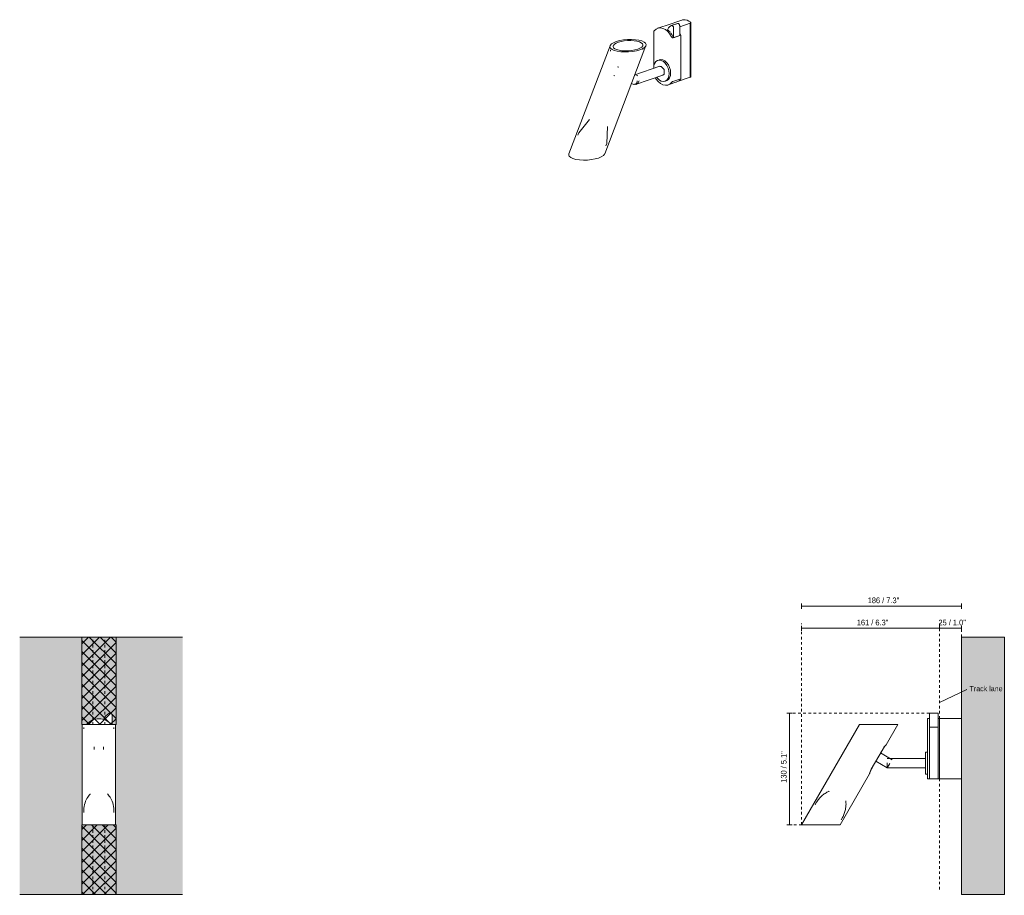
# Model space of a CAD drawing. Header units: millimetres. Extents: x -6669 to -5521, y 149 to 6739.
# Tile 1 of 2: x -6669 to -5521, y 149 to 1170. Entities that reach past the tile are written whole.
import ezdxf

# ---------------------------------------------------------------- set-up
doc = ezdxf.new("R2010")
doc.units = ezdxf.units.MM
doc.linetypes.add('Dash', pattern=[6, 3, -3])
for name, color, linetype, lineweight in [('Cotas', 7, 'Continuous', 9), ('Cotas-3', 7, 'Continuous', 9), ('Elementos de detalle', 7, 'Continuous', 9), ('Lighthing Fixture Detail Wide Black', 7, 'Continuous', 20), ('Lighthing Fixture Dim Black SOL', 7, 'Continuous', 9), ('Luminarias', 7, 'Continuous', 20), ('Muros', 7, 'Continuous', 9), ('Notas de texto', 7, 'Continuous', 9)]:
    doc.layers.add(name, color=color, linetype=linetype, lineweight=lineweight)
doc.layers.add('Lighthing Fixture Dim Grey Dash', color=7, linetype='Dash', lineweight=9, true_color=0xd2d2d2)
doc.layers.add('Lighthing Fixture Dim Grey SOL', color=7, linetype='Continuous', lineweight=9, true_color=0x5b5b5b)
doc.styles.add('Arial Narrow', font='ARIALN.TTF', dxfattribs={"height": 6.6})
doc.styles.add('Arial Narrow_1', font='ARIALN.TTF', dxfattribs={"height": 6})
doc.dimstyles.new('FARO_-_2_2mm_Arial_Narrow_mm_Inch_Left', dxfattribs={"dimscale": 304.8, "dimtxt": 6.754644, "dimasz": 0, "dimexe": 0.009843, "dimexo": 0.0625, "dimgap": 0.004921, "dimtad": 1, "dimdec": 0, "dimzin": 0, "dimdsep": 46, "dimtxsty": 'Arial Narrow', "dimblk1": 'NONE', "dimblk2": 'NONE', "dimsah": 1, "dimcen": 0.09, "dimadec": 0, "dimazin": 0, "dimtfac": 1, "dimtdec": 4, "dimtix": 1, "dimtmove": 0, "dimatfit": 3, "dimfxl": 0.009843, "dimfxlon": 1, "dimtvp": 1, "dimtolj": 1, "dimtzin": 0, "dimarcsym": 2})

# ---------------------------------------------------------------- blocks, each defined once
blk = doc.blocks.new('leo_track_projector - 43720 STAN White track projector-519824-Alzado_PDF')
at = {"layer": 'Luminarias'}
for p, q in [((-6561, 348.3), (-6561, 359.1)), ((-6596, 348.3), (-6596, 348)), ((-6596, 348), (-6596, 231.3)), ((-6594, 344.7), (-6594, 343.3)), ((-6591.7, 348.3), (-6591.7, 348.3)), ((-6591.7, 348.3), (-6591.7, 348.3)), ((-6567.9, 348.3), (-6567.9, 348.3)), ((-6567.9, 348.3), (-6567.9, 348.3)), ((-6562, 348.3), (-6562, 348.3)), ((-6562, 348.3), (-6562, 348.3)), ((-6560.5, 348.3), (-6560.5, 348.3)), ((-6558.9, 343.3), (-6558.9, 344.7)), ((-6557, 348), (-6557, 348.3)), ((-6557, 231.3), (-6557, 348)), ((-6582, 322), (-6582, 319.1)), ((-6571, 319.1), (-6571, 322)), ((-6594, 248.4), (-6594, 245.8)), ((-6558.9, 245.8), (-6558.9, 248.4))]:
    blk.add_line(p, q, dxfattribs=at)
at = {"layer": 'Luminarias', "flags": 128}
for points in [[(-6576.5, 348.3), (-6580.8, 348.3), (-6585, 348.3), (-6588.7, 348.3), (-6591.7, 348.3), (-6594.1, 348.3), (-6595.5, 348.3), (-6596, 348.3)], [(-6557, 348.3), (-6557.5, 348.3), (-6558.9, 348.3), (-6561.3, 348.3), (-6564.3, 348.3), (-6568, 348.3), (-6572.2, 348.3), (-6576.5, 348.3)], [(-6594, 248.4), (-6594, 250.6), (-6593.7, 252.8), (-6593.3, 254.9), (-6592.7, 256.9), (-6592, 258.8), (-6591.2, 260.5), (-6590.4, 262.1), (-6589.5, 263.5), (-6588.6, 264.8), (-6587.7, 265.9), (-6586.8, 266.9), (-6586.5, 267.2)], [(-6558.9, 248.4), (-6559, 250.6), (-6559.3, 252.8), (-6559.7, 254.9), (-6560.3, 256.9), (-6561, 258.8), (-6561.8, 260.5), (-6562.6, 262.1), (-6563.5, 263.5), (-6564.4, 264.8), (-6565.3, 265.9), (-6566.2, 266.9), (-6566.5, 267.2)], [(-6596, 231.3), (-6595.5, 231.3), (-6594.1, 231.3), (-6591.7, 231.3), (-6588.7, 231.3), (-6585, 231.3), (-6580.8, 231.3), (-6576.5, 231.3)], [(-6576.5, 231.3), (-6572.2, 231.3), (-6568, 231.3), (-6564.3, 231.3), (-6561.3, 231.3), (-6558.9, 231.3), (-6557.5, 231.3), (-6557, 231.3)]]:
    blk.add_lwpolyline(points, dxfattribs=at)
at = {"layer": 'Luminarias'}
for centre, radius, start, end in [((-6559, 349.6), 12.8, 114.6978, 159.3022), ((-6563.4, 359.1), 2.36, 0, 113.7769), ((-6576.5, 335.9), 19, 90, 139.5114), ((-6576.5, 335.9), 19, 40.3991, 90), ((-6576.5, 335.9), 19, 71.3482, 72.9817), ((-6576.5, 335.9), 19, 65.131, 66.7166), ((-6576.5, 335.9), 19, 58.9133, 60.4515), ((-6576.5, 335.9), 19, 52.6947, 54.1864), ((-6576.5, 335.9), 19, 46.593, 47.9213), ((-6576.5, 335.9), 19, 40.4399, 41.6562)]:
    blk.add_arc(centre, radius, start, end, dxfattribs=at)
blk = doc.blocks.new('leo_track_projector - 43720 STAN White track projector-519824-00 Isometrico PDF')
at = {"layer": 'Luminarias', "color": 9, "lineweight": 9, "true_color": 0xc0c0c0}
for p, q in [((-6963.5, 1163), (-6973.5, 1159.6)), ((-6964.6, 1162.5), (-6962.3, 1163.3)), ((-6962.3, 1163.3), (-6945.3, 1169.1)), ((-6950.5, 1165.1), (-6957.7, 1162.7)), ((-6950.1, 1165.2), (-6957.3, 1162.8)), ((-6955, 1148.6), (-6955, 1159.9)), ((-6950.5, 1165.1), (-6950.1, 1165.2)), ((-6935.5, 1165.6), (-6947.8, 1161.4)), ((-6947.8, 1162.4), (-6947.8, 1151)), ((-6935.5, 1165.6), (-6935.5, 1102.5)), ((-6935, 1166.6), (-6935, 1102.8)), ((-6977.8, 1156.1), (-6977.8, 1112.9)), ((-6962, 1157.8), (-6961.5, 1157.4)), ((-6961.4, 1157.3), (-6960.6, 1156.6)), ((-6958.5, 1154.3), (-6958.1, 1153.8)), ((-6957.9, 1153.6), (-6956.9, 1152.2)), ((-6956.7, 1151.8), (-6955.9, 1150.4)), ((-6946.5, 1151.5), (-6955.8, 1148.3)), ((-6955.7, 1150.1), (-6955.4, 1149.4)), ((-6955.3, 1149.2), (-6955, 1148.6)), ((-6955, 1148.6), (-6947.8, 1151)), ((-6947.8, 1153.9), (-6946.5, 1151.5)), ((-6946.5, 1151.5), (-6946.5, 1100.8)), ((-7028.9, 1139.2), (-7077, 1013.1)), ((-7035.2, 1013.3), (-6987.1, 1139.4)), ((-7028.6, 1134.4), (-7028.6, 1133.1)), ((-6990.7, 1135), (-6990.7, 1136.3)), ((-7018.9, 1114.2), (-7020.2, 1114.7)), ((-6970.9, 1115.3), (-7000.1, 1105.3)), ((-6971.5, 1122.8), (-6973.3, 1122.2)), ((-6969.2, 1115.2), (-6971.1, 1115.2)), ((-7024.7, 1104.7), (-7023.5, 1104.2)), ((-6996.7, 1104.2), (-7000, 1105.7)), ((-6999.2, 1094), (-6967.4, 1104.9)), ((-6950.2, 1097.5), (-6935.5, 1102.5)), ((-7003.9, 1095.4), (-7001.2, 1094.2)), ((-7001.2, 1094.3), (-7000.9, 1094.1)), ((-6999.7, 1094.1), (-6999.6, 1094.1)), ((-6965, 1098), (-6963.2, 1098.6)), ((-6961.2, 1093.6), (-6951.2, 1097)), ((-6955.8, 1097.7), (-6946.5, 1100.8)), ((-7065.5, 1037.8), (-7052.8, 1053.3)), ((-7032.7, 1025.3), (-7031.9, 1045.3)), ((-7065.5, 1037.8), (-7066.6, 1035)), ((-7033.8, 1022.5), (-7032.7, 1025.3))]:
    blk.add_line(p, q, dxfattribs=at)
for points in [[(-6967.4, 1159.4, 0), (-6970.2, 1160, 0), (-6973, 1159.7, 0), (-6975.4, 1158.6, 0), (-6977.5, 1156.7, 0)], [(-6957.2, 1149.5, 0), (-6959.3, 1152.9, 0), (-6961.8, 1155.8, 0), (-6964.5, 1158, 0), (-6967.4, 1159.4, 0)], [(-6957.3, 1162.8, 0), (-6959.3, 1161.8, 0), (-6960.9, 1160.1, 0), (-6962, 1157.8, 0)], [(-6955, 1159.9, 0), (-6955, 1160.5, 0), (-6955.2, 1161.1, 0), (-6955.4, 1161.6, 0), (-6955.7, 1162, 0), (-6956.1, 1162.4, 0), (-6956.5, 1162.7, 0), (-6956.9, 1162.8, 0), (-6957.3, 1162.8, 0)], [(-6950.1, 1165.2, 0), (-6949.7, 1165.2, 0), (-6949.3, 1165.1, 0), (-6948.9, 1164.9, 0), (-6948.6, 1164.5, 0), (-6948.3, 1164, 0), (-6948, 1163.5, 0), (-6947.9, 1162.9, 0), (-6947.8, 1162.4, 0)], [(-6945.3, 1169.1, 0), (-6944.4, 1169.3, 0), (-6943.4, 1169.6, 0)], [(-6943.4, 1169.6, 0), (-6941.3, 1169.5, 0), (-6939.2, 1169, 0)], [(-6939.2, 1169, 0), (-6937.1, 1168, 0), (-6935, 1166.6, 0)], [(-6935, 1166.6, 0), (-6935.3, 1166.1, 0), (-6935.5, 1165.6, 0)], [(-6977.5, 1156.7, 0), (-6977.7, 1156.5, 0), (-6977.8, 1156.3, 0), (-6977.8, 1156.2, 0), (-6977.8, 1156.1, 0)], [(-6960.4, 1156.4, 0), (-6959.3, 1155.3, 0), (-6958.9, 1154.9, 0)], [(-6955.8, 1148.3, 0), (-6956, 1148.3, 0), (-6956.3, 1148.4, 0), (-6956.5, 1148.6, 0), (-6956.7, 1148.8, 0), (-6956.9, 1149, 0), (-6957.1, 1149.3, 0), (-6957.2, 1149.5, 0)], [(-7024.1, 1133.8, 0), (-7026.7, 1135, 0), (-7028.4, 1136.4, 0), (-7029.1, 1138, 0), (-7028.7, 1139.6, 0), (-7027.3, 1141.3, 0), (-7024.9, 1142.8, 0), (-7021.7, 1144.1, 0), (-7017.7, 1145.2, 0), (-7013.3, 1146, 0), (-7008.7, 1146.5, 0), (-7004, 1146.6, 0), (-6999.4, 1146.3, 0), (-6995.4, 1145.7, 0), (-6991.9, 1144.8, 0)], [(-7025.3, 1139.2, 0), (-7025.4, 1138.2, 0), (-7024.8, 1136.9, 0), (-7023.4, 1135.7, 0), (-7021.3, 1134.7, 0)], [(-6994.7, 1143.8, 0), (-6997.6, 1144.6, 0), (-7000.9, 1145.1, 0), (-7004.7, 1145.3, 0), (-7008.5, 1145.2, 0), (-7012.4, 1144.9, 0), (-7016, 1144.2, 0), (-7019.3, 1143.3, 0), (-7021.9, 1142.2, 0), (-7023.9, 1140.9, 0), (-7025.1, 1139.6, 0)], [(-6991.9, 1144.8, 0), (-6989.3, 1143.6, 0), (-6987.6, 1142.1, 0), (-6986.9, 1140.6, 0), (-6987.3, 1138.9, 0), (-6988.7, 1137.3, 0), (-6991.1, 1135.8, 0), (-6994.3, 1134.4, 0), (-6998.3, 1133.3, 0), (-7002.7, 1132.5, 0), (-7007.3, 1132.1, 0), (-7012.1, 1132, 0), (-7016.6, 1132.2, 0), (-7020.6, 1132.8, 0), (-7024.1, 1133.8, 0)], [(-7021.3, 1134.7, 0), (-7018.4, 1134, 0), (-7015.1, 1133.5, 0), (-7011.3, 1133.2, 0), (-7007.5, 1133.3, 0), (-7003.6, 1133.7, 0), (-7000, 1134.4, 0), (-6996.7, 1135.3, 0), (-6994.1, 1136.4, 0), (-6992.1, 1137.7, 0), (-6990.9, 1139, 0), (-6990.6, 1140.3, 0), (-6991.2, 1141.6, 0), (-6992.6, 1142.8, 0), (-6994.7, 1143.8, 0)], [(-6969.2, 1122.1, 0), (-6971.5, 1122.5, 0), (-6973.7, 1122.1, 0), (-6975.5, 1120.8, 0), (-6976.9, 1118.8, 0), (-6977.8, 1116.3, 0), (-6978.1, 1113.3, 0), (-6978.1, 1112.8, 0)], [(-6971.9, 1122.7, 0), (-6969.7, 1123.1, 0), (-6967.4, 1122.7, 0)], [(-6969.2, 1098.1, 0), (-6966.8, 1097.7, 0), (-6964.7, 1098.1, 0), (-6962.8, 1099.3, 0), (-6961.4, 1101.3, 0), (-6960.5, 1103.9, 0), (-6960.2, 1106.9, 0), (-6960.5, 1110.1, 0), (-6961.4, 1113.3, 0), (-6962.8, 1116.3, 0), (-6964.7, 1118.9, 0), (-6966.8, 1120.9, 0), (-6969.2, 1122.1, 0)], [(-6967.4, 1104.9, 0), (-6965.8, 1106.3, 0), (-6965.8, 1111.5, 0), (-6969.2, 1115.2, 0)], [(-6967.4, 1122.7, 0), (-6965.1, 1121.5, 0), (-6962.9, 1119.5, 0), (-6961, 1116.9, 0), (-6959.6, 1113.9, 0), (-6958.7, 1110.7, 0), (-6958.4, 1107.5, 0), (-6958.7, 1104.5, 0), (-6959.6, 1101.9, 0), (-6961, 1099.9, 0), (-6962.9, 1098.7, 0), (-6963.2, 1098.6, 0)], [(-6974.6, 1102.4, 0), (-6973.7, 1101.3, 0), (-6971.5, 1099.3, 0), (-6969.2, 1098.1, 0)], [(-6935.5, 1102.5, 0), (-6935.3, 1102.6, 0), (-6935, 1102.8, 0)], [(-6997.2, 1098.5, 0), (-6997.6, 1095.5, 0), (-7000.9, 1094.1, 0)], [(-6998.7, 1094.2, 0), (-6996.6, 1095.5, 0), (-6995, 1098.3, 0)], [(-6976.5, 1101.8, 0), (-6975.4, 1100.3, 0), (-6973, 1097.4, 0), (-6970.2, 1095.2, 0), (-6967.4, 1093.8, 0)], [(-6967.4, 1093.8, 0), (-6964.5, 1093.2, 0), (-6961.8, 1093.4, 0), (-6959.3, 1094.6, 0), (-6957.2, 1096.5, 0)], [(-6957.2, 1096.5, 0), (-6957.1, 1096.6, 0), (-6956.9, 1096.8, 0), (-6956.7, 1097, 0), (-6956.5, 1097.2, 0), (-6956.3, 1097.4, 0), (-6956, 1097.6, 0), (-6955.8, 1097.7, 0)], [(-6946.5, 1100.8, 0), (-6948.2, 1098.8, 0), (-6950.2, 1097.4, 0), (-6952.1, 1096.8, 0)], [(-7076.9, 1013.5, 0), (-7077.2, 1011.9, 0), (-7076.5, 1010.4, 0), (-7074.8, 1008.9, 0), (-7072.2, 1007.7, 0)], [(-7072.2, 1007.7, 0), (-7068.7, 1006.8, 0), (-7064.7, 1006.2, 0), (-7060.1, 1005.9, 0), (-7055.4, 1006, 0), (-7050.8, 1006.5, 0), (-7046.4, 1007.3, 0), (-7042.4, 1008.4, 0), (-7039.2, 1009.7, 0), (-7036.8, 1011.2, 0), (-7035.4, 1012.9, 0), (-7035.1, 1013.7, 0)]]:
    blk.add_polyline3d(points, dxfattribs=at)
blk = doc.blocks.new('leo_track_projector - 43720 STAN White track projector-519824-Lateral_PDF')
at = {"layer": 'Luminarias'}
for p, q in [((-3387.9, 348.3), (-3455.3, 231.3)), ((-3356.5, 324.5), (-3342.9, 348.3)), ((-3374, 296.1), (-3360.3, 320)), ((-3349.8, 306.9), (-3363.2, 315)), ((-3360.2, 319.9), (-3363.1, 314.9)), ((-3368.6, 305.4), (-3373.9, 296)), ((-3368.6, 305.4), (-3355.5, 297.5)), ((-3311, 308.5), (-3355.5, 308.5)), ((-3355.5, 303.4), (-3355.5, 297.5)), ((-3355.5, 297.5), (-3352.4, 302.6)), ((-3410.2, 231.3), (-3376.1, 290.6)), ((-3355.5, 297.5), (-3311, 297.5)), ((-3438.1, 257.1), (-3439.6, 254.5)), ((-3409.2, 237), (-3407.7, 239.6))]:
    blk.add_line(p, q, dxfattribs=at)
at = {"layer": 'Luminarias', "flags": 128}
for points in [[(-3342.9, 348.3), (-3343.4, 348.3), (-3345.1, 348.3), (-3347.8, 348.3), (-3351.3, 348.3), (-3355.6, 348.3), (-3360.4, 348.3), (-3365.4, 348.3), (-3370.4, 348.3), (-3375.1, 348.3), (-3379.4, 348.3), (-3383, 348.3), (-3385.6, 348.3), (-3387.3, 348.3), (-3387.9, 348.3)], [(-3438.1, 257.1), (-3437.5, 258.2), (-3436.8, 259.2), (-3436.1, 260.3), (-3435.3, 261.2), (-3434.5, 262.2), (-3433.6, 263.1), (-3432.8, 264), (-3431.8, 264.9), (-3430.9, 265.7), (-3429.9, 266.5), (-3428.9, 267.2), (-3427.8, 267.9), (-3426.8, 268.5), (-3425.7, 269.2), (-3424.6, 269.7), (-3423.4, 270.2), (-3423.1, 270.4)], [(-3403.8, 259.2), (-3403.7, 258), (-3403.6, 256.7), (-3403.5, 255.5), (-3403.6, 254.2), (-3403.6, 253), (-3403.7, 251.7), (-3403.9, 250.5), (-3404.1, 249.2), (-3404.4, 248), (-3404.7, 246.8), (-3405.1, 245.6), (-3405.5, 244.4), (-3405.9, 243.2), (-3406.4, 242.1), (-3407, 241), (-3407.6, 239.9), (-3407.7, 239.6)], [(-3455.3, 231.3), (-3454.7, 231.3), (-3453, 231.3), (-3450.3, 231.3), (-3446.8, 231.3), (-3442.5, 231.3), (-3437.8, 231.3), (-3432.7, 231.3), (-3427.7, 231.3), (-3423, 231.3), (-3418.7, 231.3), (-3415.1, 231.3), (-3412.5, 231.3), (-3410.8, 231.3), (-3410.2, 231.3)]]:
    blk.add_lwpolyline(points, dxfattribs=at)
at = {"layer": 'Luminarias'}
for points, knots in [([(-3360.3, 320), (-3360, 320.4), (-3359.6, 321.1), (-3358.6, 322.5), (-3357.5, 323.7), (-3356.7, 324.4), (-3356.5, 324.6), (-3356.5, 324.5)], [0, 0, 0, 0, 0.142857, 0.285714, 0.571429, 0.785714, 1, 1, 1, 1]), ([(-3356.9, 324.2), (-3356.9, 324.2), (-3357.2, 323.9), (-3358, 323.1), (-3359.2, 321.6), (-3359.8, 320.5), (-3360.2, 319.9)], [0.2422899, 0.2422899, 0.2422899, 0.2422899, 0.2857143, 0.5714286, 0.7857143, 1, 1, 1, 1]), ([(-3376.1, 290.6), (-3376.1, 290.6), (-3376.1, 290.6), (-3376, 291.2), (-3375.7, 292.5), (-3375, 294.3), (-3374.4, 295.5), (-3374, 296.1)], [0, 0, 0, 0, 0.142857, 0.285714, 0.571429, 0.785714, 1, 1, 1, 1]), ([(-3373.9, 296), (-3374.1, 295.7), (-3374.5, 294.9), (-3375.2, 293.4), (-3375.7, 292), (-3375.9, 291.3), (-3376, 291.1)], [0, 0, 0, 0, 0.1428571, 0.2857143, 0.5714286, 0.7413025, 0.7413025, 0.7413025, 0.7413025])]:
    blk.add_open_spline(points, degree=3, knots=knots, dxfattribs=at)
for points in [[(-3356.6, 324.5), (-3356.6, 324.5), (-3356.6, 324.4), (-3356.7, 324.4)], [(-3376.1, 290.8), (-3376.1, 290.7), (-3376.1, 290.7), (-3376.1, 290.7)]]:
    blk.add_open_spline(points, degree=3, dxfattribs=at)
blk = doc.blocks.new('DIMBLOCK3-Lateral_PDF')
at = {"layer": 'Cotas-3', "color": 251, "true_color": 0x5b5b5b}
for p, q in [((-5596.4, 460.3), (-5596.4, 463.3)), ((-5596.4, 460.6), (-5596.4, 457.3)), ((-5570.9, 460.3), (-5596.4, 460.3)), ((-5570.9, 457.3), (-5570.9, 463.3)), ((-5570.9, 460.3), (-5570.9, 457.3))]:
    blk.add_line(p, q, dxfattribs=at)
at = {"layer": 'Cotas-3', "color": 0, "insert": (-5597.7, 470.3), "char_height": 6.6, "width": 33.58, "attachment_point": 1, "line_spacing_factor": 0.974696, "style": 'Arial Narrow'}
blk.add_mtext('25 / 1.0"', dxfattribs=at)
blk = doc.blocks.new('_None')
blk = doc.blocks.new('DIMBLOCK4-Lateral_PDF')
at = {"layer": 'Cotas-3', "color": 251, "true_color": 0x5b5b5b}
for p, q in [((-5757.2, 460.3), (-5757.2, 463.3)), ((-5757.2, 460.6), (-5757.2, 457.3)), ((-5596.4, 460.3), (-5757.2, 460.3)), ((-5596.4, 460.3), (-5596.4, 463.3)), ((-5596.4, 460.6), (-5596.4, 457.3))]:
    blk.add_line(p, q, dxfattribs=at)
at = {"layer": 'Cotas-3', "color": 0, "insert": (-5692.9, 470.3), "char_height": 6.6, "width": 38.598, "attachment_point": 1, "line_spacing_factor": 0.974696, "style": 'Arial Narrow'}
blk.add_mtext('161 / 6.3"', dxfattribs=at)
blk = doc.blocks.new('DIMBLOCK5-Lateral_PDF')
at = {"layer": 'Cotas-3', "color": 251, "true_color": 0x5b5b5b}
for p, q in [((-5757.2, 483.1), (-5757.2, 489.1)), ((-5570.9, 486.1), (-5757.2, 486.1)), ((-5757.2, 486.1), (-5757.2, 483.1)), ((-5570.9, 483.1), (-5570.9, 489.1)), ((-5570.9, 486.1), (-5570.9, 483.1))]:
    blk.add_line(p, q, dxfattribs=at)
at = {"layer": 'Cotas-3', "color": 0, "insert": (-5680.2, 496.2), "char_height": 6.6, "width": 38.598, "attachment_point": 1, "line_spacing_factor": 0.974696, "style": 'Arial Narrow'}
blk.add_mtext('186 / 7.3"', dxfattribs=at)
blk = doc.blocks.new('DIMBLOCK6-Lateral_PDF')
at = {"layer": 'Cotas-3', "color": 251, "true_color": 0x5b5b5b}
for p, q in [((-5771.4, 361.4), (-5774.4, 361.4)), ((-5771.7, 361.4), (-5768.4, 361.4)), ((-5771.4, 361.4), (-5771.4, 231.3)), ((-5771.4, 231.3), (-5774.4, 231.3)), ((-5771.7, 231.3), (-5768.4, 231.3))]:
    blk.add_line(p, q, dxfattribs=at)
at = {"layer": 'Cotas-3', "color": 0, "insert": (-5781.4, 280.3), "char_height": 6.6, "width": 38.598, "attachment_point": 1, "rotation": 90, "line_spacing_factor": 0.974696, "style": 'Arial Narrow'}
blk.add_mtext('130 / 5.1"', dxfattribs=at)

msp = doc.modelspace()

# ---------------------------------------------------------------- hatches: boundary and pattern name
at = {"layer": 'Elementos de detalle', "true_color": 0xaaaaaa}
h = msp.add_hatch(dxfattribs=at)
h.set_pattern_fill('DIAGONAL CROSSHATCH', color=253, style=0, pattern_type=2)
h.set_pattern_definition([(45, (-7001.814, 354.928), (-6.36396, 6.36396), []), (135, (-7001.814, 354.928), (-6.36396, -6.36396), [])])
h.paths.add_polyline_path([(-6556.5, 150), (-6556.5, 231.1), (-6596.5, 231.1), (-6596.5, 150), (-6573.9, 150)])
h.paths.add_polyline_path([(-6562, 348), (-6556.5, 348), (-6556.5, 450), (-6596.5, 450), (-6596.5, 348), (-6565, 348)])
at = {"layer": 'Muros', "true_color": 0xf7f7f7}
h = msp.add_hatch(color=7, dxfattribs=at)
h.paths.add_polyline_path([(-6621.4, 150), (-6478.9, 150), (-6478.9, 450), (-6668.8, 450), (-6668.8, 150)])
h.paths.add_polyline_path([(-6576.5, 231.3), (-6596, 231.3), (-6596, 348.3), (-6594, 348.3), (-6590.9, 348.3), (-6589.6, 349.7), (-6588, 351.1), (-6586.3, 352.2), (-6584.5, 353.2), (-6582.6, 354), (-6580.6, 354.5), (-6578.6, 354.8), (-6576.5, 355), (-6574.4, 354.8), (-6572.4, 354.5), (-6570.9, 354.1), (-6570.2, 355.6), (-6569.4, 357), (-6568.3, 358.3), (-6567.1, 359.5), (-6565.8, 360.4), (-6564.3, 361.2), (-6563.8, 361.4), (-6563, 361.4), (-6562.6, 361.3), (-6562.1, 361), (-6561.6, 360.7), (-6561.3, 360.2), (-6561.1, 359.6), (-6561, 359.1), (-6561, 348.3), (-6557, 348.3), (-6557, 231.3), (-6559.1, 231.3), (-6574.5, 231.3)])
h.paths.add_polyline_path([(-6562.2, 348.4), (-6562.4, 348.7), (-6562.3, 348.6)])
h.paths.add_polyline_path([(-6563.6, 349.9), (-6563.8, 350.1), (-6563.8, 350)])
h.paths.add_polyline_path([(-6565.2, 351.2), (-6565.4, 351.4), (-6565.4, 351.3)])
h.paths.add_polyline_path([(-6566.9, 352.4), (-6567.1, 352.5), (-6567.1, 352.5)])
h.paths.add_polyline_path([(-6568.8, 353.3), (-6569, 353.4), (-6569, 353.4)])
msp.add_hatch(color=7, dxfattribs=at).paths.add_polyline_path([(-5570.9, 150), (-5520.9, 150), (-5520.9, 450), (-5570.9, 450), (-5570.9, 218.8)])
at = {"layer": 'Muros', "true_color": 0xfafafa}
msp.add_hatch(color=7, dxfattribs=at).paths.add_polyline_path([(-5520.9, 150), (-5520.9, 450), (-5570.9, 450), (-5570.9, 150)])

# ---------------------------------------------------------------- linework, layer by layer
at = {"layer": 'Lighthing Fixture Detail Wide Black'}
for p, q in [((-5610.4, 315.8), (-5612.9, 315.8)), ((-5612.9, 315.8), (-5612.9, 290.2)), ((-5612.9, 290.2), (-5610.4, 290.2)), ((-5610.4, 290.2), (-5610.4, 285))]:
    msp.add_line(p, q, dxfattribs=at)
at = {"layer": 'Lighthing Fixture Dim Black SOL'}
for p, q in [((-5608.3, 355), (-5608.3, 345)), ((-5598.2, 345), (-5608.3, 345)), ((-5608.3, 345), (-5608.3, 285)), ((-5598.2, 355), (-5598.2, 285)), ((-5596.4, 355), (-5596.4, 285)), ((-5610.4, 315.8), (-5610.4, 290.2))]:
    msp.add_line(p, q, dxfattribs=at)
at = {"layer": 'Lighthing Fixture Dim Grey Dash'}
for p, q in [((-5757.2, 231.3), (-5757.2, 465.9)), ((-5596.4, 355), (-5596.4, 465.9)), ((-6583.5, 348), (-6583.5, 450)), ((-6569.5, 348), (-6569.5, 450)), ((-5570.9, 450), (-5570.9, 458.4)), ((-5608.3, 361.4), (-5773.3, 361.4)), ((-5596.4, 285), (-5596.4, 156)), ((-6583.5, 231.1), (-6583.5, 149.1)), ((-6569.5, 231.1), (-6569.5, 149.1)), ((-5757.2, 231.3), (-5773.3, 231.3))]:
    msp.add_line(p, q, dxfattribs=at)
at = {"layer": 'Lighthing Fixture Dim Grey SOL', "color": 9, "true_color": 0xc8c8c8}
for p, q in [((-6556.5, 450), (-6596.5, 450)), ((-6596.5, 450), (-6596.5, 348)), ((-6556.5, 348), (-6556.5, 450)), ((-6596.5, 348), (-6556.5, 348)), ((-6556.5, 231.1), (-6596.5, 231.1)), ((-6596.5, 231.1), (-6596.5, 150)), ((-6556.5, 150), (-6556.5, 231.1)), ((-6596.5, 150), (-6556.5, 150))]:
    msp.add_line(p, q, dxfattribs=at)
at = {"layer": 'Lighthing Fixture Dim Grey SOL'}
for p, q in [((-5596.4, 374), (-5564.7, 388.8)), ((-5598.2, 361.4), (-5608.3, 361.4)), ((-5608.3, 361.4), (-5608.3, 355)), ((-5598.2, 355), (-5598.2, 361.4)), ((-5608.3, 355), (-5610.4, 355)), ((-5610.4, 355), (-5610.4, 315.8)), ((-5570.9, 355), (-5598.2, 355)), ((-5570.9, 285), (-5570.9, 355)), ((-5610.4, 285), (-5570.9, 285))]:
    msp.add_line(p, q, dxfattribs=at)
at = {"layer": 'Muros', "color": 253, "true_color": 0xaaaaaa}
for p, q in [((-6478.9, 450), (-6668.8, 450)), ((-5570.9, 355), (-5570.9, 450)), ((-5520.9, 450), (-5570.9, 450)), ((-5520.9, 450), (-5520.9, 150)), ((-5570.9, 150), (-5570.9, 285)), ((-6668.8, 150), (-6478.9, 150)), ((-5520.9, 150), (-5570.9, 150))]:
    msp.add_line(p, q, dxfattribs=at)

# ---------------------------------------------------------------- block references
at = {"layer": 'Luminarias', "color": 9, "lineweight": 9, "true_color": 0xc0c0c0}
msp.add_blockref('leo_track_projector - 43720 STAN White track projector-519824-00 Isometrico PDF', (1048.4, 0), dxfattribs=at)
at = {"layer": 'Luminarias'}
for name, p in [('leo_track_projector - 43720 STAN White track projector-519824-Alzado_PDF', (0, 0)), ('leo_track_projector - 43720 STAN White track projector-519824-Lateral_PDF', (-2302, 0))]:
    msp.add_blockref(name, p, dxfattribs=at)

# ---------------------------------------------------------------- texts
at = {"layer": 'Notas de texto', "color": 251, "true_color": 0x5b5b5b, "insert": (-5561.4, 393), "char_height": 6, "width": 40.405, "attachment_point": 1, "style": 'Arial Narrow_1'}
msp.add_mtext('Track lane', dxfattribs=at)

# ---------------------------------------------------------------- dimensions: what is measured, and where the dimension line sits
at = {"layer": 'Cotas', "color": 251, "true_color": 0x5b5b5b}
for base, p1, p2, override, picture, middle in [((-5757.2, 486.1), (-5570.9, 483.1), (-5757.2, 483.1), {"dimpost": '<>', "dimfxl": 186.298585}, 'DIMBLOCK5-Lateral_PDF', (-5664.1, 491.9)), ((-5757.2, 460.3), (-5596.4, 463.3), (-5757.2, 463.3), {"dimpost": '<>', "dimfxl": 160.861085}, 'DIMBLOCK4-Lateral_PDF', (-5676.8, 466.1)), ((-5596.3852, 460.2878), (-5570.9477, 457.2878), (-5596.3852, 463.2878), {"dimpost": '<>', "dimfxl": 26.135539}, 'DIMBLOCK3-Lateral_PDF', (-5583.6664, 466.0603))]:
    dim = msp.add_linear_dim(base=base, p1=p1, p2=p2, dimstyle='FARO_-_2_2mm_Arial_Narrow_mm_Inch_Left', override=override, dxfattribs=at)
    dim.commit()
    dim.dimension.update_dxf_attribs({"geometry": picture, "text_midpoint": middle})
dim = msp.add_linear_dim(base=(-5771.4, 231.3), p1=(-5774.4, 361.4), p2=(-5774.4, 231.3), angle=90, dimstyle='FARO_-_2_2mm_Arial_Narrow_mm_Inch_Left', override={"dimpost": '<>', "dimfxl": 130.12779}, dxfattribs=at)
dim.commit()
dim.dimension.update_dxf_attribs({"geometry": 'DIMBLOCK6-Lateral_PDF', "text_midpoint": (-5777.2, 296.4)})

doc.saveas('drawing.dxf')
